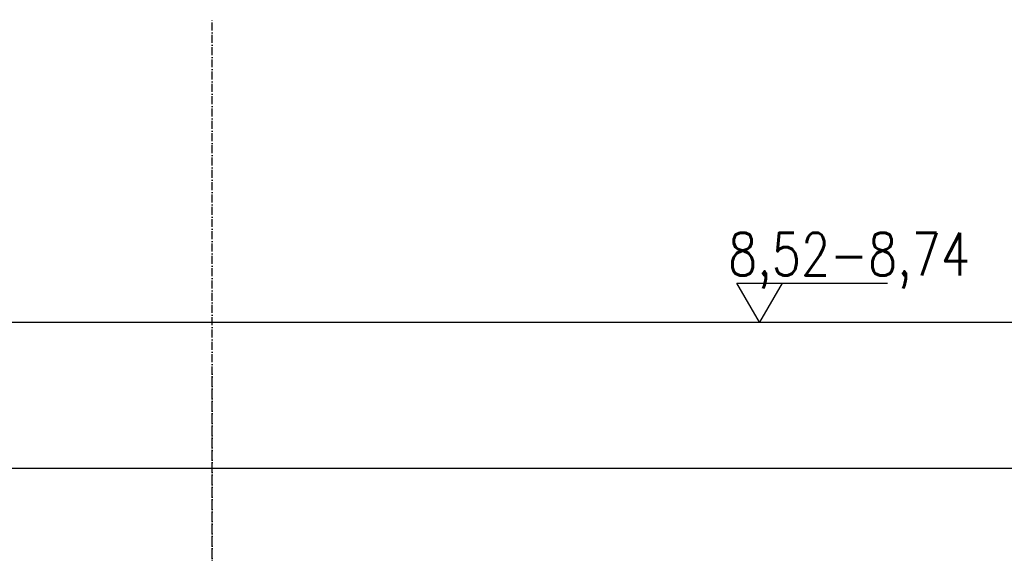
# Model space of a CAD drawing. Header units: centimetres. Extents: x 657501712 to 657529232, y 555122765 to 555182979.
# Tile 64 of 78: x 657508847 to 657509588, y 555124468 to 555124870. Entities that reach past the tile are written whole.
import ezdxf

# ---------------------------------------------------------------- set-up
doc = ezdxf.new("R2010")
doc.units = ezdxf.units.CM
doc.header["$LTSCALE"] = 0.1
doc.linetypes.add('ZKZOK_PW_06_00_300$0$ACAD_ISO04W100', pattern=[30.5, 24, -3, 0.5, -3])
doc.linetypes.add('ZKZOK_PW_06_00_300$0$ACAD_ISO10W100', pattern=[18.5, 12, -3, 0.5, -3])
for name, color, linetype in [('xrefs', 7, 'Continuous'), ('ZKZOK_PW_06_00_300$0$A_GB_101T', 1, 'Continuous'), ('ZKZOK_PW_06_00_300$0$A_GB_300L', 1, 'Continuous'), ('ZKZOK_PW_06_00_300$0$G_GB_030L', 7, 'ZKZOK_PW_06_00_300$0$ACAD_ISO04W100')]:
    doc.layers.add(name, color=color, linetype=linetype)
doc.styles.add('ZKZOK_PW_06_00_300$0$ROMANS', font='romans.shx', dxfattribs={"width": 0.8})

# ---------------------------------------------------------------- blocks, each defined once
blk = doc.blocks.new('wer')
at = {"layer": 'ZKZOK_PW_06_00_300$0$A_GB_101T', "color": 251}
for p, q in [((16720.21429824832, 8450.000075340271), (16550.2649310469, 8744.360992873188)), ((16550.2649310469, 8744.360992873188), (17683.14366996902, 8744.360992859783)), ((16890.16366545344, 8744.360992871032), (16720.21429824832, 8450.000075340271))]:
    blk.add_line(p, q, dxfattribs=at)
at = {"layer": 'ZKZOK_PW_06_00_300$0$A_GB_300L', "color": 251}
blk.add_line((3099.974729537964, 7350.000285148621), (37549.97447013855, 7350.000111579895), dxfattribs=at)
blk.add_lwpolyline([(3099.974737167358, 8450.00009059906), (26369.89452362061, 8450.00006389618), (26369.89452171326, 7350.000290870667)], dxfattribs=at)
at = {"layer": 'ZKZOK_PW_06_00_300$0$G_GB_030L', "color": 251, "linetype": 'ZKZOK_PW_06_00_300$0$ACAD_ISO10W100', "ltscale": 50}
for p, q in [((12600.0255355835, -7945.887768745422), (12600.02553749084, 10728.02993392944)), ((12600.02552986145, -6540.221335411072), (12600.02552986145, 8099.349180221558)), ((12600.02552986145, -6540.221333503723), (12600.02552986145, 8099.349180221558))]:
    blk.add_line(p, q, dxfattribs=at)
at = {"layer": 'ZKZOK_PW_06_00_300$0$A_GB_101T', "color": 251, "style": 'ZKZOK_PW_06_00_300$0$ROMANS', "width": 0.8000000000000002}
blk.add_text('8,52-8,74', height=319.9999999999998, dxfattribs=at).set_placement((16483.48254203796, 8801.568343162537, -1.651726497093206e-05))

msp = doc.modelspace()

# ---------------------------------------------------------------- block references
at = {"layer": 'xrefs', "xscale": 0.1, "yscale": 0.1, "zscale": 0.1}
msp.add_blockref('wer', (657507732.19427, 555123796.7207938), dxfattribs=at)

doc.saveas('drawing.dxf')
